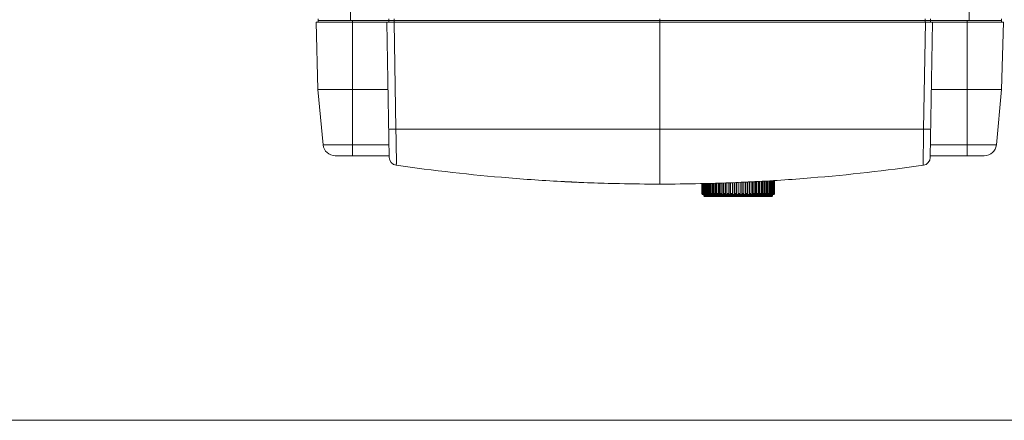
# Model space of a CAD drawing. Header units: millimetres. Extents: x -473 to 23648, y -382 to 1866.
# Tile 97 of 256: x 4979 to 5222, y -382 to -283. Entities that reach past the tile are written whole.
import ezdxf

# ---------------------------------------------------------------- set-up
doc = ezdxf.new("R2010")
doc.units = ezdxf.units.MM
doc.header["$LTSCALE"] = 80
doc.layers.get('0').update_dxf_attribs({"linetype": 'CONTINUOUS'})

msp = doc.modelspace()

# ---------------------------------------------------------------- linework, layer by layer
at = {"linetype": 'Continuous', "lineweight": 0}
for p, q in [((5060.608, -283.593), (5060.608, -274.111)), ((5213.608, -283.593), (5213.608, -274.111)), ((5052.119, -283.993), (5052.555, -300.657)), ((5052.555, -300.657), (5052.119, -283.993)), ((5052.119, -283.993), (5222.098, -283.993)), ((5052.608, -283.593), (5052.608, -283.193)), ((5052.608, -283.593), (5221.608, -283.593)), ((5052.694, -283.593), (5052.608, -283.593)), ((5052.608, -283.593), (5052.608, -283.993)), ((5214.26, -283.593), (5059.957, -283.593)), ((5061.108, -283.593), (5061.108, -314.326)), ((5069.615, -283.993), (5070.199, -317.436)), ((5070.108, -283.593), (5070.108, -283.193)), ((5070.108, -283.593), (5070.108, -283.993)), ((5071.371, -283.993), (5071.834, -310.443)), ((5071.425, -283.593), (5071.425, -283.193)), ((5071.425, -283.593), (5071.425, -283.993)), ((5137.108, -283.593), (5137.108, -283.193)), ((5137.108, -283.593), (5137.108, -324.043)), ((5202.383, -310.443), (5202.846, -283.993)), ((5202.792, -283.593), (5202.792, -283.193)), ((5202.792, -283.593), (5202.792, -283.993)), ((5204.018, -317.436), (5204.601, -283.993)), ((5204.108, -283.593), (5204.108, -283.193)), ((5204.108, -283.593), (5204.108, -283.993)), ((5213.108, -283.593), (5213.108, -317.043)), ((5221.608, -283.593), (5221.523, -283.593)), ((5221.608, -283.593), (5221.608, -283.193)), ((5221.608, -283.593), (5221.608, -283.993)), ((5221.662, -300.657), (5222.098, -283.993)), ((5222.098, -283.993), (5221.662, -300.657)), ((5052.555, -300.657), (5053.851, -314.326)), ((5052.555, -300.657), (5053.851, -314.326)), ((5061.108, -300.657), (5069.906, -300.657)), ((5204.311, -300.657), (5213.108, -300.657)), ((5221.662, -300.657), (5220.366, -314.326)), ((5221.662, -300.657), (5220.366, -314.326)), ((5071.834, -310.443), (5202.383, -310.443)), ((5056.223, -314.326), (5053.851, -314.326)), ((5057.363, -314.326), (5056.223, -314.326)), ((5061.108, -314.326), (5057.363, -314.326)), ((5061.108, -314.543), (5061.108, -314.326)), ((5070.145, -314.326), (5061.108, -314.326)), ((5061.108, -317.043), (5061.108, -314.543)), ((5071.899, -314.327), (5071.902, -314.547)), ((5202.315, -314.547), (5202.318, -314.353)), ((5213.108, -314.326), (5204.072, -314.326)), ((5216.956, -314.326), (5213.108, -314.326)), ((5218.117, -314.326), (5216.956, -314.326)), ((5220.366, -314.326), (5218.117, -314.326)), ((5070.192, -317.043), (5056.838, -317.043)), ((5217.379, -317.043), (5204.025, -317.043)), ((5115.38, -323.527), (5115.259, -323.522)), ((5147.509, -326.343), (5147.509, -323.913)), ((5147.521, -326.343), (5147.521, -323.913)), ((5147.558, -326.343), (5147.558, -323.912)), ((5147.62, -326.343), (5147.62, -323.912)), ((5147.705, -326.343), (5147.705, -323.911)), ((5147.815, -326.343), (5147.815, -323.909)), ((5147.949, -326.343), (5147.949, -323.908)), ((5148.107, -326.343), (5148.107, -323.906)), ((5148.287, -326.343), (5148.287, -323.903)), ((5148.49, -326.343), (5148.49, -323.901)), ((5148.715, -326.343), (5148.715, -323.894)), ((5148.961, -326.343), (5148.961, -323.884)), ((5149.212, -326.643), (5149.212, -323.875)), ((5149.228, -326.343), (5149.228, -323.874)), ((5149.515, -326.343), (5149.515, -323.863)), ((5149.748, -326.643), (5149.748, -323.854)), ((5149.821, -326.343), (5149.821, -323.851)), ((5150.145, -326.343), (5150.145, -323.838)), ((5150.357, -326.643), (5150.357, -323.83)), ((5150.487, -326.343), (5150.487, -323.825)), ((5150.845, -326.343), (5150.845, -323.811)), ((5151.034, -326.643), (5151.034, -323.804)), ((5151.219, -326.343), (5151.219, -323.797)), ((5151.607, -326.343), (5151.607, -323.782)), ((5151.77, -326.643), (5151.77, -323.775)), ((5152.009, -326.343), (5152.009, -323.766)), ((5152.423, -326.343), (5152.423, -323.75)), ((5152.559, -326.643), (5152.559, -323.745)), ((5152.848, -326.343), (5152.848, -323.734)), ((5153.284, -326.343), (5153.284, -323.717)), ((5153.391, -326.643), (5153.391, -323.713)), ((5153.728, -326.343), (5153.728, -323.699)), ((5154.179, -326.343), (5154.179, -323.682)), ((5154.257, -326.643), (5154.257, -323.679)), ((5154.638, -326.343), (5154.638, -323.664)), ((5155.101, -326.343), (5155.101, -323.646)), ((5155.148, -326.643), (5155.148, -323.644)), ((5155.568, -326.343), (5155.568, -323.628)), ((5156.038, -326.343), (5156.038, -323.61)), ((5156.054, -326.643), (5156.054, -323.609)), ((5156.509, -326.343), (5156.509, -323.592)), ((5156.98, -326.343), (5156.98, -323.573)), ((5157.418, -326.643), (5157.418, -323.556)), ((5157.45, -326.343), (5157.45, -323.559)), ((5157.917, -326.343), (5157.917, -323.548)), ((5158.318, -326.643), (5158.318, -323.538)), ((5158.38, -326.343), (5158.38, -323.537)), ((5158.837, -323.527), (5158.958, -323.522)), ((5158.838, -326.343), (5158.838, -323.526)), ((5159.197, -326.643), (5159.197, -323.503)), ((5159.29, -326.343), (5159.29, -323.496)), ((5159.734, -326.343), (5159.734, -323.466)), ((5160.047, -326.643), (5160.047, -323.454)), ((5160.169, -326.343), (5160.169, -323.45)), ((5160.595, -326.343), (5160.595, -323.433)), ((5160.859, -326.643), (5160.859, -323.423)), ((5161.009, -326.343), (5161.009, -323.417)), ((5161.03, -323.418), (5161.264, -323.406)), ((5161.411, -326.343), (5161.411, -323.394)), ((5161.623, -326.643), (5161.623, -323.38)), ((5161.799, -326.343), (5161.799, -323.368)), ((5162.173, -326.343), (5162.173, -323.343)), ((5162.33, -326.643), (5162.33, -323.332)), ((5162.531, -326.343), (5162.531, -323.319)), ((5162.873, -326.343), (5162.873, -323.296)), ((5162.974, -326.643), (5162.974, -323.289)), ((5163.197, -326.343), (5163.197, -323.274)), ((5163.503, -326.343), (5163.503, -323.253)), ((5163.547, -326.643), (5163.547, -323.251)), ((5163.79, -326.343), (5163.79, -323.234)), ((5164.057, -326.343), (5164.057, -323.216)), ((5164.303, -326.343), (5164.303, -323.2)), ((5164.528, -326.343), (5164.528, -323.185)), ((5164.731, -326.343), (5164.731, -323.171)), ((5164.911, -326.343), (5164.911, -323.159)), ((5165.068, -326.343), (5165.068, -323.148)), ((5165.202, -326.343), (5165.202, -323.139)), ((5165.312, -326.343), (5165.312, -323.132)), ((5165.398, -326.343), (5165.398, -323.126)), ((5165.46, -326.343), (5165.46, -323.122)), ((5165.496, -326.343), (5165.496, -323.12)), ((5165.509, -326.343), (5165.509, -323.119)), ((5147.509, -326.343), (5147.521, -326.343)), ((5147.558, -326.343), (5147.62, -326.343)), ((5147.705, -326.343), (5147.815, -326.343)), ((5147.949, -326.343), (5148.107, -326.343)), ((5148.287, -326.343), (5148.49, -326.343)), ((5148.715, -326.343), (5148.961, -326.343)), ((5149.228, -326.343), (5149.515, -326.343)), ((5149.821, -326.343), (5150.145, -326.343)), ((5150.487, -326.343), (5150.845, -326.343)), ((5151.219, -326.343), (5151.607, -326.343)), ((5152.009, -326.343), (5152.423, -326.343)), ((5152.848, -326.343), (5153.284, -326.343)), ((5153.728, -326.343), (5154.179, -326.343)), ((5154.638, -326.343), (5155.101, -326.343)), ((5155.568, -326.343), (5156.038, -326.343)), ((5156.509, -326.343), (5156.98, -326.343)), ((5156.509, -326.643), (5156.509, -326.343)), ((5157.45, -326.343), (5157.917, -326.343)), ((5158.38, -326.343), (5158.838, -326.343)), ((5159.29, -326.343), (5159.734, -326.343)), ((5160.169, -326.343), (5160.595, -326.343)), ((5161.009, -326.343), (5161.411, -326.343)), ((5161.799, -326.343), (5162.173, -326.343)), ((5162.531, -326.343), (5162.873, -326.343)), ((5163.197, -326.343), (5163.503, -326.343)), ((5163.79, -326.343), (5164.057, -326.343)), ((5164.303, -326.343), (5164.528, -326.343)), ((5164.731, -326.343), (5164.911, -326.343)), ((5165.068, -326.343), (5165.202, -326.343)), ((5165.312, -326.343), (5165.398, -326.343)), ((5165.46, -326.343), (5165.496, -326.343)), ((5147.856, -326.643), (5147.821, -326.643)), ((5147.916, -326.643), (5147.916, -326.63)), ((5147.916, -326.643), (5165.161, -326.643)), ((5148.009, -326.643), (5148.009, -326.843)), ((5165.009, -326.843), (5148.009, -326.843)), ((5148.105, -326.643), (5148.105, -326.607)), ((5164.709, -327.143), (5148.309, -327.143)), ((5148.387, -326.643), (5148.387, -326.572)), ((5148.757, -326.643), (5148.757, -326.503)), ((5164.043, -326.643), (5164.043, -326.439)), ((5164.457, -326.643), (5164.457, -326.542)), ((5164.783, -326.643), (5164.783, -326.593)), ((5165.009, -326.643), (5165.009, -326.843)), ((5165.019, -326.643), (5165.019, -326.62)), ((5165.161, -326.643), (5165.161, -326.634)), ((5165.209, -326.643), (5165.197, -326.643))]:
    msp.add_line(p, q, dxfattribs=at)
at = {"lineweight": 0}
msp.add_line((4683.85, -382.445), (7111.462, -382.445), dxfattribs=at)
at = {"linetype": 'Continuous', "lineweight": 0}
for centre, radius, start, end in [((5054.249, -146.962), 153.702, 270.29887, 270.42543), ((5219.968, -146.959), 153.704, 269.57457, 269.70113), ((5056.838, -314.043), 3, 185.4147, 270), ((5217.379, -314.043), 3, 269.99974, 354.58527), ((5072.199, -317.401), 2, 181, 261.81914), ((5202.018, -317.401), 2, 278.18086, 359), ((5137.105, 134.128), 458.17, 261.81996, 265.32114), ((5137.112, 134.128), 458.17, 274.67886, 278.18004), ((5093.504, -319.954), 2, 264.52456, 265.75615), ((5137.137, 134.472), 458.516, 265.32057, 267.1696), ((5137.131, 134.334), 458.378, 266.99318, 267.26504), ((5137.13, 134.326), 458.37, 267.16965, 267.49585), ((5137.119, 134.081), 458.125, 267.28007, 268.56214), ((5137.113, 133.885), 457.929, 267.49551, 269.99941), ((5137.113, 133.859), 457.902, 267.49543, 269.99948), ((5137.104, 133.888), 457.931, 270.0006, 272.5153), ((5137.104, 133.861), 457.904, 270.00053, 272.51537), ((5137.097, 134.082), 458.125, 271.44873, 272.71994), ((5137.087, 134.327), 458.37, 272.51495, 272.82533), ((5137.086, 134.332), 458.376, 272.73497, 272.99431), ((5137.08, 134.472), 458.516, 272.82538, 274.67943), ((5147.809, -326.343), 0.3, 180, 270), ((5147.817, -326.343), 0.296, 180.00049, 181.10685), ((5165.209, -326.343), 0.3, 270, 0), ((5147.857, -326.344), 0.299, 260.6376, 263.15139), ((5147.821, -326.347), 0.296, 267.73207, 269.998), ((5147.857, -326.347), 0.296, 263.14023, 269.9847), ((5147.916, -326.35), 0.294, 258.44382, 269.96503), ((5147.999, -326.356), 0.287, 251.64859, 253.61567), ((5147.999, -326.354), 0.289, 253.61049, 269.94643), ((5148.309, -326.843), 0.3, 180, 270.00001), ((5148.106, -326.361), 0.282, 251.44024, 269.93571), ((5148.235, -326.369), 0.274, 251.16506, 269.92493), ((5164.709, -326.843), 0.3, 269.99999, 0), ((5164.783, -326.369), 0.274, 270.07507, 288.8349), ((5164.912, -326.361), 0.282, 270.06429, 288.55973), ((5165.018, -326.354), 0.289, 270.05356, 286.38886), ((5165.019, -326.356), 0.287, 286.38368, 288.35138), ((5165.102, -326.35), 0.294, 270.03496, 281.55555), ((5165.161, -326.347), 0.296, 270.0153, 276.85916), ((5165.197, -326.347), 0.296, 270.002, 272.26733)]:
    msp.add_arc(centre, radius, start, end, dxfattribs=at)
for points, start_tangent, end_tangent in [([(5055.051, -300.661), (5054.079, -300.659), (5053.201, -300.648), (5052.71, -300.652), (5052.555, -300.657)], (-0.9999872, -0.0050649), (-0.9992149, -0.0396172)), ([(5061.108, -300.657), (5058.944, -300.652), (5057.03, -300.648), (5055.391, -300.659)], (-1, 0), (-0.9999735, -0.0072739)), ([(5218.826, -300.659), (5217.186, -300.648), (5215.273, -300.652), (5213.108, -300.657)], (-0.9999735, 0.0072738), (-1, 0)), ([(5221.662, -300.657), (5221.507, -300.652), (5221.016, -300.648), (5220.138, -300.659), (5219.166, -300.661)], (-0.9992149, 0.0396181), (-0.9999872, 0.0050649)), ([(5071.834, -310.443), (5071.147, -310.45), (5070.58, -310.449), (5070.207, -310.441), (5070.077, -310.426)], (-0.9998948, -0.0145063), (-0.0174262, 0.9998482)), ([(5071.834, -310.443), (5071.869, -312.52), (5071.899, -314.327)], (0.0163769, -0.9998659), (0.0159256, -0.9998732)), ([(5202.318, -314.353), (5202.348, -312.533), (5202.383, -310.443)], (0.0159937, 0.9998721), (0.0163776, 0.9998659)), ([(5202.383, -310.443), (5203.07, -310.45), (5203.637, -310.449), (5204.01, -310.441), (5204.14, -310.426)], (0.9998948, -0.0145064), (0.0174388, 0.9998479)), ([(5071.902, -314.547), (5071.922, -315.778), (5071.942, -316.852), (5071.954, -317.688), (5071.955, -318.291), (5071.947, -318.708), (5071.938, -318.997), (5071.929, -319.183), (5071.921, -319.297), (5071.914, -319.381)], (0.0158438, -0.9998745), (-0.0776107, -0.9969837)), ([(5202.303, -319.381), (5202.296, -319.298), (5202.288, -319.186), (5202.279, -319.003), (5202.27, -318.72), (5202.263, -318.31), (5202.263, -317.719), (5202.275, -316.891), (5202.294, -315.809), (5202.315, -314.547)], (-0.0778647, 0.9969639), (0.0159155, 0.9998733)), ([(5147.521, -326.349), (5147.536, -326.436), (5147.578, -326.52), (5147.645, -326.586), (5147.728, -326.629), (5147.809, -326.643)], (0.0193087, -0.9998136), (0.999218, -0.0395398)), ([(5147.808, -326.639), (5147.764, -326.629), (5147.681, -326.586), (5147.615, -326.52), (5147.573, -326.436), (5147.558, -326.343)], (-0.9866803, 0.1626712), (0, 1)), ([(5147.62, -326.343), (5147.634, -326.436), (5147.676, -326.52), (5147.742, -326.586), (5147.824, -326.629), (5147.857, -326.637)], (0, -1), (0.9797908, -0.2000252)), ([(5147.908, -326.629), (5147.826, -326.586), (5147.762, -326.52), (5147.72, -326.436), (5147.705, -326.343)], (-0.9491369, 0.3148638), (0, 1)), ([(5147.815, -326.343), (5147.83, -326.436), (5147.871, -326.52), (5147.935, -326.586), (5148.016, -326.629)], (0, -1), (0.9479489, -0.3184225)), ([(5148.146, -326.629), (5148.067, -326.586), (5148.004, -326.52), (5147.963, -326.436), (5147.949, -326.343)], (-0.9464492, 0.3228529), (0, 1)), ([(5148.107, -326.343), (5148.12, -326.436), (5148.16, -326.52), (5148.222, -326.586), (5148.3, -326.629)], (0, -1), (0.944606, -0.3282064)), ([(5148.413, -326.596), (5148.4, -326.586), (5148.339, -326.52), (5148.3, -326.436), (5148.287, -326.343)], (-0.8182694, 0.5748349), (0, 1)), ([(5148.49, -326.343), (5148.503, -326.436), (5148.541, -326.52), (5148.6, -326.586)], (0, -1), (0.7749738, -0.6319934)), ([(5148.822, -326.586), (5148.764, -326.52), (5148.727, -326.436), (5148.715, -326.343)], (-0.7661019, 0.6427192), (0, 1)), ([(5148.961, -326.343), (5148.973, -326.436), (5149.009, -326.52), (5149.065, -326.586), (5149.135, -326.629), (5149.212, -326.643)], (0, -1), (1, 0)), ([(5149.47, -326.643), (5149.395, -326.629), (5149.328, -326.586), (5149.274, -326.52), (5149.24, -326.436), (5149.228, -326.343)], (-1, 0), (0, 1)), ([(5149.515, -326.343), (5149.526, -326.436), (5149.559, -326.52), (5149.611, -326.586), (5149.676, -326.629), (5149.748, -326.643)], (0, -1), (1, 0)), ([(5150.043, -326.643), (5149.975, -326.629), (5149.912, -326.586), (5149.863, -326.52), (5149.831, -326.436), (5149.821, -326.343)], (-1, 0), (0, 1)), ([(5150.145, -326.343), (5150.155, -326.436), (5150.185, -326.52), (5150.232, -326.586), (5150.291, -326.629), (5150.357, -326.643)], (0, -1), (1, 0)), ([(5150.687, -326.643), (5150.625, -326.629), (5150.569, -326.586), (5150.525, -326.52), (5150.496, -326.436), (5150.487, -326.343)], (-1, 0), (0, 1)), ([(5150.845, -326.343), (5150.854, -326.436), (5150.881, -326.52), (5150.923, -326.586), (5150.975, -326.629), (5151.034, -326.643)], (0, -1), (1, 0)), ([(5151.395, -326.643), (5151.341, -326.629), (5151.291, -326.586), (5151.252, -326.52), (5151.227, -326.436), (5151.219, -326.343)], (-1, 0), (0, 1)), ([(5151.607, -326.343), (5151.615, -326.436), (5151.638, -326.52), (5151.674, -326.586), (5151.72, -326.629), (5151.77, -326.643)], (0, -1), (1, 0)), ([(5152.159, -326.643), (5152.112, -326.629), (5152.071, -326.586), (5152.037, -326.52), (5152.016, -326.436), (5152.009, -326.343)], (-1, 0), (0, 1)), ([(5152.423, -326.343), (5152.43, -326.436), (5152.449, -326.52), (5152.479, -326.586), (5152.517, -326.629), (5152.559, -326.643)], (0, -1), (1, 0)), ([(5152.97, -326.643), (5152.933, -326.629), (5152.899, -326.586), (5152.872, -326.52), (5152.854, -326.436), (5152.848, -326.343)], (-1, 0), (0, 1)), ([(5153.284, -326.343), (5153.289, -326.436), (5153.304, -326.52), (5153.328, -326.586), (5153.358, -326.629), (5153.391, -326.643)], (0, -1), (1, 0)), ([(5153.82, -326.643), (5153.792, -326.629), (5153.766, -326.586), (5153.745, -326.52), (5153.732, -326.436), (5153.728, -326.343)], (-1, 0), (0, 1)), ([(5154.179, -326.343), (5154.183, -326.436), (5154.194, -326.52), (5154.211, -326.586), (5154.233, -326.629), (5154.257, -326.643)], (0, -1), (1, 0)), ([(5154.7, -326.643), (5154.681, -326.629), (5154.663, -326.586), (5154.65, -326.52), (5154.641, -326.436), (5154.638, -326.343)], (-1, 0), (0, 1)), ([(5155.101, -326.343), (5155.103, -326.436), (5155.11, -326.52), (5155.12, -326.586), (5155.133, -326.629), (5155.148, -326.643)], (0, -1), (1, 0)), ([(5155.599, -326.643), (5155.59, -326.629), (5155.581, -326.586), (5155.574, -326.52), (5155.57, -326.436), (5155.568, -326.343)], (-1, 0), (0, 1)), ([(5156.038, -326.343), (5156.039, -326.436), (5156.041, -326.52), (5156.044, -326.586), (5156.049, -326.629), (5156.054, -326.643)], (0, -1), (1, 0)), ([(5156.98, -326.343), (5156.979, -326.436), (5156.977, -326.52), (5156.973, -326.586), (5156.969, -326.629), (5156.964, -326.643)], (0, -1), (-1, 0)), ([(5157.418, -326.643), (5157.428, -326.629), (5157.437, -326.586), (5157.444, -326.52), (5157.448, -326.436), (5157.45, -326.343)], (1, 0), (0, 1)), ([(5157.917, -326.343), (5157.914, -326.436), (5157.908, -326.52), (5157.897, -326.586), (5157.884, -326.629), (5157.87, -326.643)], (0, -1), (-1, 0)), ([(5158.318, -326.643), (5158.337, -326.629), (5158.354, -326.586), (5158.368, -326.52), (5158.377, -326.436), (5158.38, -326.343)], (1, 0), (0, 1)), ([(5158.838, -326.343), (5158.834, -326.436), (5158.823, -326.52), (5158.806, -326.586), (5158.785, -326.629), (5158.761, -326.643)], (0, -1), (-1, 0)), ([(5159.197, -326.643), (5159.226, -326.629), (5159.252, -326.586), (5159.272, -326.52), (5159.285, -326.436), (5159.29, -326.343)], (1, 0), (0, 1)), ([(5159.734, -326.343), (5159.729, -326.436), (5159.714, -326.52), (5159.69, -326.586), (5159.66, -326.629), (5159.627, -326.643)], (0, -1), (-1, 0)), ([(5160.047, -326.643), (5160.085, -326.629), (5160.119, -326.586), (5160.146, -326.52), (5160.163, -326.436), (5160.169, -326.343)], (1, 0), (0, 1)), ([(5160.595, -326.343), (5160.588, -326.436), (5160.569, -326.52), (5160.539, -326.586), (5160.501, -326.629), (5160.459, -326.643)], (0, -1), (-1, 0)), ([(5160.859, -326.643), (5160.905, -326.629), (5160.947, -326.586), (5160.98, -326.52), (5161.001, -326.436), (5161.009, -326.343)], (1, 0), (0, 1)), ([(5161.411, -326.343), (5161.403, -326.436), (5161.379, -326.52), (5161.343, -326.586), (5161.298, -326.629), (5161.247, -326.643)], (0, -1), (-1, 0)), ([(5161.623, -326.643), (5161.677, -326.629), (5161.726, -326.586), (5161.765, -326.52), (5161.79, -326.436), (5161.799, -326.343)], (1, 0), (0, 1)), ([(5162.173, -326.343), (5162.163, -326.436), (5162.137, -326.52), (5162.095, -326.586), (5162.042, -326.629), (5161.984, -326.643)], (0, -1), (-1, 0)), ([(5162.33, -326.643), (5162.392, -326.629), (5162.448, -326.586), (5162.493, -326.52), (5162.521, -326.436), (5162.531, -326.343)], (1, 0), (0, 1)), ([(5162.873, -326.343), (5162.862, -326.436), (5162.832, -326.52), (5162.785, -326.586), (5162.726, -326.629), (5162.661, -326.643)], (0, -1), (-1, 0)), ([(5162.974, -326.643), (5163.043, -326.629), (5163.105, -326.586), (5163.155, -326.52), (5163.186, -326.436), (5163.197, -326.343)], (1, 0), (0, 1)), ([(5163.503, -326.343), (5163.492, -326.436), (5163.459, -326.52), (5163.407, -326.586), (5163.342, -326.629), (5163.27, -326.643)], (0, -1), (-1, 0)), ([(5163.547, -326.643), (5163.622, -326.629), (5163.69, -326.586), (5163.744, -326.52), (5163.778, -326.436), (5163.79, -326.343)], (1, 0), (0, 1)), ([(5164.057, -326.343), (5164.045, -326.436), (5164.009, -326.52), (5163.953, -326.586), (5163.883, -326.629), (5163.805, -326.643)], (0, -1), (-1, 0)), ([(5164.196, -326.586), (5164.253, -326.52), (5164.29, -326.436), (5164.303, -326.343)], (0.7661032, 0.6427176), (0, 1)), ([(5164.528, -326.343), (5164.515, -326.436), (5164.477, -326.52), (5164.418, -326.586)], (0, -1), (-0.774975, -0.6319919)), ([(5164.605, -326.596), (5164.618, -326.586), (5164.678, -326.52), (5164.717, -326.436), (5164.731, -326.343)], (0.8182763, 0.5748252), (0, 1)), ([(5164.911, -326.343), (5164.897, -326.436), (5164.858, -326.52), (5164.796, -326.586), (5164.718, -326.629)], (0, -1), (-0.9446062, -0.3282058)), ([(5164.871, -326.629), (5164.951, -326.586), (5165.014, -326.52), (5165.054, -326.436), (5165.068, -326.343)], (0.9464493, 0.3228524), (0, 1)), ([(5165.202, -326.343), (5165.188, -326.436), (5165.147, -326.52), (5165.083, -326.586), (5165.002, -326.629)], (0, -1), (-0.9479491, -0.318422)), ([(5165.109, -326.629), (5165.191, -326.586), (5165.256, -326.52), (5165.298, -326.436), (5165.312, -326.343)], (0.949137, 0.3148634), (0, 1)), ([(5165.398, -326.343), (5165.384, -326.436), (5165.341, -326.52), (5165.276, -326.586), (5165.193, -326.629), (5165.16, -326.637)], (0, -1), (-0.9797929, -0.2000145)), ([(5165.196, -326.641), (5165.253, -326.629), (5165.337, -326.586), (5165.403, -326.52), (5165.445, -326.436), (5165.46, -326.343)], (0.9928672, 0.1192253), (0, 1)), ([(5165.496, -326.343), (5165.482, -326.436), (5165.439, -326.52), (5165.373, -326.586), (5165.289, -326.629), (5165.209, -326.643)], (0, -1), (-0.9992184, -0.0395294)), ([(5148.3, -326.629), (5148.387, -326.643)], (0.944606, -0.3282064), (1, 0)), ([(5148.561, -326.643), (5148.476, -326.629), (5148.413, -326.596)], (-1, 0), (-0.8182694, 0.5748349)), ([(5148.6, -326.586), (5148.674, -326.629), (5148.757, -326.643)], (0.7749738, -0.6319934), (1, 0)), ([(5148.974, -326.643), (5148.894, -326.629), (5148.822, -326.586)], (-1, 0), (-0.7661019, 0.6427192)), ([(5164.043, -326.643), (5164.124, -326.629), (5164.196, -326.586)], (1, 0), (0.7661032, 0.6427176)), ([(5164.418, -326.586), (5164.343, -326.629), (5164.261, -326.643)], (-0.774975, -0.6319919), (-1, 0)), ([(5164.457, -326.643), (5164.541, -326.629), (5164.605, -326.596)], (1, 0), (0.8182763, 0.5748252)), ([(5164.718, -326.629), (5164.631, -326.643)], (-0.9446062, -0.3282058), (-1, 0))]:
    msp.add_spline(points, degree=3, dxfattribs=dict(at, start_tangent=start_tangent, end_tangent=end_tangent))

doc.saveas('drawing.dxf')
